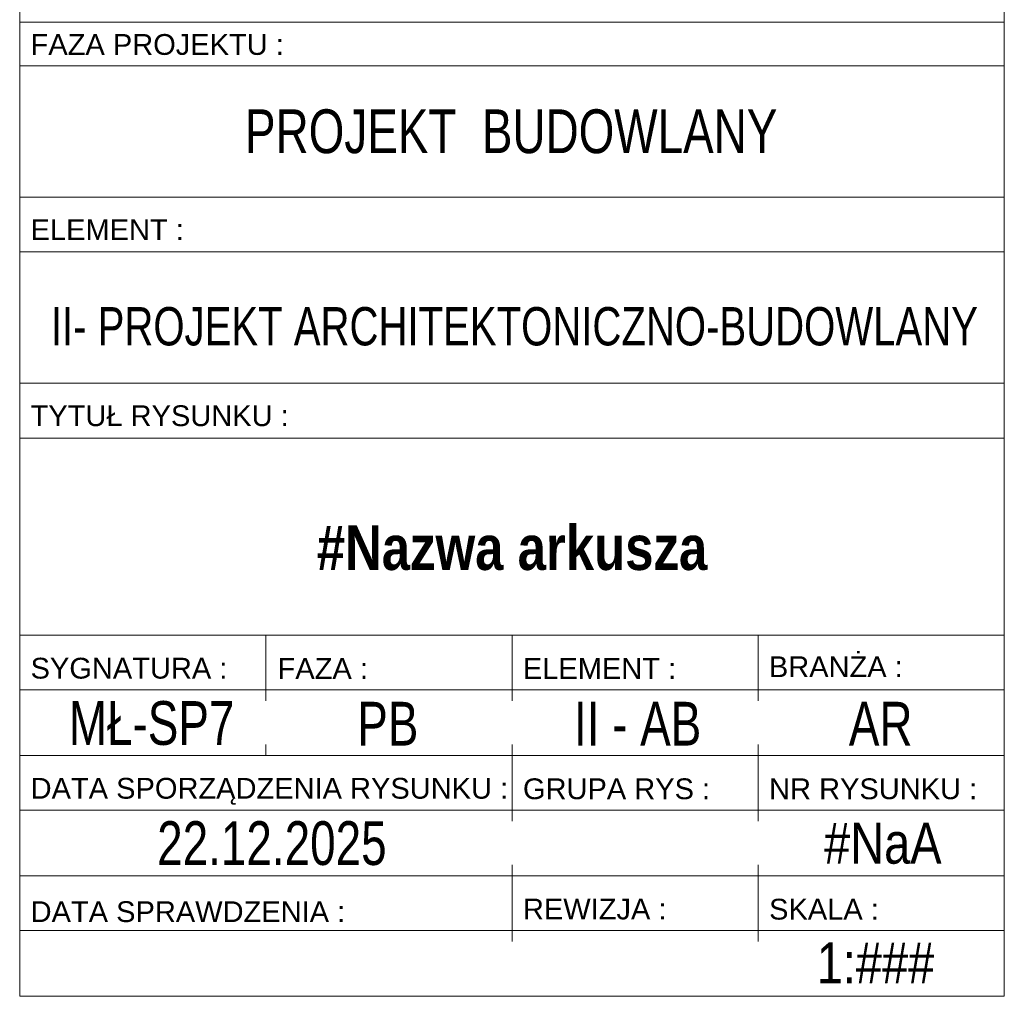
# Model space of a CAD drawing. Header units: centimetres. Extents: x 18292 to 3593338517, y 11794 to 62103.
# Tile 139 of 147: x 3593337909 to 3593338485, y 11794 to 12365. Entities that reach past the tile are written whole.
import ezdxf

# ---------------------------------------------------------------- set-up
doc = ezdxf.new("R2010")
doc.units = ezdxf.units.CM
doc.header["$MEASUREMENT"] = 0
doc.styles.add('GENERATED_STYLE_10', font='txt')
doc.styles.add('GENERATED_STYLE_2', font='txt')
doc.styles.add('GENERATED_STYLE_9', font='txt')

msp = doc.modelspace()

# ---------------------------------------------------------------- linework, layer by layer
at = {"color": 7, "linetype": 'Continuous', "lineweight": 13}
for p, q in [((3593337908.68, 12363.29), (3593338484.68, 12363.29)), ((3593337908.68, 12363.29), (3593338484.68, 12363.29)), ((3593337908.68, 12337.69), (3593338484.68, 12337.69)), ((3593337908.68, 12260.89), (3593338484.68, 12260.89)), ((3593337908.68, 12228.89), (3593338484.68, 12228.89)), ((3593337908.68, 12152.09), (3593338484.68, 12152.09)), ((3593337908.68, 12120.09), (3593338484.68, 12120.09)), ((3593337908.68, 12004.89), (3593338484.68, 12004.89)), ((3593338052.68, 12004.89), (3593338052.68, 11966.46)), ((3593338196.68, 12004.89), (3593338196.68, 11966.46)), ((3593338340.68, 12004.89), (3593338340.68, 11966.46)), ((3593337908.68, 11972.86), (3593338484.68, 11972.86)), ((3593338052.68, 11940.86), (3593338052.68, 11934.46)), ((3593338196.68, 11940.86), (3593338196.68, 11896.06)), ((3593338340.68, 11940.86), (3593338340.68, 11896.06)), ((3593337908.68, 11934.46), (3593338484.68, 11934.46)), ((3593337908.68, 11902.46), (3593338484.68, 11902.46)), ((3593338196.68, 11870.46), (3593338196.68, 11825.66)), ((3593338340.68, 11870.46), (3593338340.68, 11825.66)), ((3593337908.68, 11864.06), (3593338484.68, 11864.06)), ((3593337908.68, 11832.06), (3593338484.68, 11832.06))]:
    msp.add_line(p, q, dxfattribs=at)
at = {"color": 7, "linetype": 'Continuous', "lineweight": 13, "flags": 128}
msp.add_lwpolyline([(3593337908.68, 14043.4), (3593338484.68, 14043.4), (3593338484.68, 11793.66), (3593337908.68, 11793.66)], close=True, dxfattribs=at)

# ---------------------------------------------------------------- texts
at = {"color": 7, "linetype": 'Continuous', "lineweight": 13}
for s, insert, char_height, attachment_point, style in [('\\A1;{\\pql;\\fArial|b0|i0|c238|p38;FAZA PROJEKTU\\fArial|b0|i0|c238|p38; \\fArial|b0|i0|c238|p38;:}', (3593337915.05, 12350.13), 12.16, 4, 'GENERATED_STYLE_2'), ('\\A1;{\\W0.750000x;\\pqc;\\fArial|b0|i0|c238|p38;PROJEKT  BUDOWLANY}', (3593338196.2, 12299.29), 25.6, 5, 'GENERATED_STYLE_2'), ('\\A1;{\\pql;\\fArial|b0|i0|c238|p38;ELEMENT\\fArial|b0|i0|c238|p38; \\fArial|b0|i0|c238|p38;:}', (3593337915.05, 12241.96), 12.16, 4, 'GENERATED_STYLE_2'), ('\\A1;{\\W0.750000x;\\pqc;\\fArial|b0|i0|c238|p38;II- PROJEKT ARCHITEKTONICZNO-BUDOWLANY}', (3593338198.09, 12185.3), 22.4, 5, 'GENERATED_STYLE_2'), ('\\A1;{\\pql;\\fArial|b0|i0|c238|p38;TYTUŁ RYSUNKU\\fArial|b0|i0|c238|p38; \\fArial|b0|i0|c238|p38;:}', (3593337915.05, 12133.06), 12.16, 4, 'GENERATED_STYLE_2'), ('\\A1;{\\pqc;\\fArial Narrow|b1|i0|c0|p34;#Nazwa arkusza}', (3593338196.68, 12042.59), 26, 8, 'GENERATED_STYLE_10'), ('\\A1;{\\pql;\\fArial|b0|i0|c238|p38;BRANŻA\\fArial|b0|i0|c238|p38; \\fArial|b0|i0|c238|p38;:}', (3593338346.95, 11986.37), 12.16, 4, 'GENERATED_STYLE_2'), ('\\A1;{\\pql;\\fArial|b0|i0|c238|p38;SYGNATURA\\fArial|b0|i0|c238|p38; \\fArial|b0|i0|c238|p38;:}', (3593337915.05, 11985.43), 12.16, 4, 'GENERATED_STYLE_2'), ('\\A1;{\\pql;\\fArial|b0|i0|c238|p38;FAZA\\fArial|b0|i0|c238|p38; \\fArial|b0|i0|c238|p38;:}', (3593338059.55, 11985.34), 12.16, 4, 'GENERATED_STYLE_2'), ('\\A1;{\\pql;\\fArial|b0|i0|c238|p38;ELEMENT\\fArial|b0|i0|c238|p38; \\fArial|b0|i0|c238|p38;:}', (3593338203.05, 11985.34), 12.16, 4, 'GENERATED_STYLE_2'), ('\\A1;{\\W0.750000x;\\pqc;\\fArial|b0|i0|c238|p38;MŁ-SP7}', (3593337985.87, 11953.28), 25.6, 5, 'GENERATED_STYLE_2'), ('\\A1;{\\W0.750000x;\\pqc;\\fArial|b0|i0|c238|p38;PB}', (3593338124.03, 11953.05), 25.6, 5, 'GENERATED_STYLE_2'), ('\\A1;{\\W0.750000x;\\pqc;\\fArial|b0|i0|c238|p38;II - AB}', (3593338270.17, 11953.06), 25.6, 5, 'GENERATED_STYLE_2'), ('\\A1;{\\W0.750000x;\\pqc;\\fArial|b0|i0|c238|p38;AR}', (3593338412.36, 11953.06), 25.6, 5, 'GENERATED_STYLE_2'), ('\\A1;{\\pql;\\fArial|b0|i0|c238|p38;DATA \\fArial|b0|i0|c238|p38;SPORZĄDZENIA RYSUNKU \\fArial|b0|i0|c238|p38;:}', (3593337915.08, 11913.49), 12.16, 4, 'GENERATED_STYLE_2'), ('\\A1;{\\pql;\\fArial|b0|i0|c238|p38;GRUPA RYS :}', (3593338203.08, 11914.91), 12.16, 4, 'GENERATED_STYLE_2'), ('\\A1;{\\pql;\\fArial|b0|i0|c238|p38;NR RYSUNKU \\fArial|b0|i0|c238|p38;:}', (3593338347.08, 11914.91), 12.16, 4, 'GENERATED_STYLE_2'), ('\\A1;{\\W0.750000x;\\pqc;\\fArial|b0|i0|c238|p38;22.12.2025}', (3593338056.22, 11883.05), 25.6, 5, 'GENERATED_STYLE_2'), ('\\A1;{\\pqc;\\pt600.124,827.854;\\fArial Narrow|b0|i0|c0|p34;#NaA}', (3593338413.63, 11895.22), 24, 2, 'GENERATED_STYLE_9'), ('\\A1;{\\pql;\\fArial|b0|i0|c238|p38;DATA \\fArial|b0|i0|c238|p38;SPRAWDZENIA \\fArial|b0|i0|c238|p38;:}', (3593337915.08, 11843.07), 12.16, 4, 'GENERATED_STYLE_2'), ('\\A1;{\\pql;\\fArial|b0|i0|c238|p38;REWIZJA \\fArial|b0|i0|c238|p38;:}', (3593338203.08, 11844.62), 12.16, 4, 'GENERATED_STYLE_2'), ('\\A1;{\\pql;\\fArial|b0|i0|c238|p38;SKALA :}', (3593338347.08, 11844.51), 12.16, 4, 'GENERATED_STYLE_2'), ('\\A1;{\\pqc;\\fArial Narrow|b0|i0|c0|p34;1:###}', (3593338409.32, 11801.18), 24, 8, 'GENERATED_STYLE_9')]:
    msp.add_mtext(s, dxfattribs=dict(at, insert=insert, char_height=char_height, attachment_point=attachment_point, style=style))

doc.saveas('drawing.dxf')
